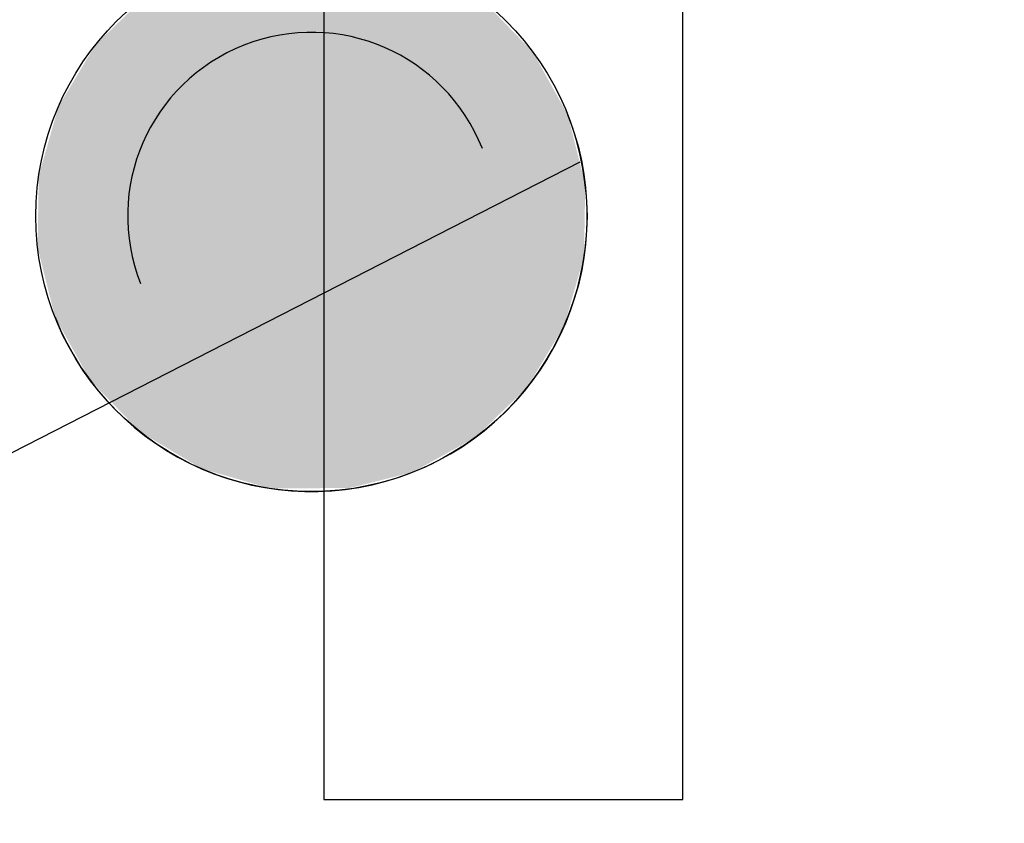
# Model space of a CAD drawing. Header units: inches. Extents: x -33982 to 43451, y -805 to 3628.
# Tile 69 of 256: x 249 to 264, y 173 to 186. Entities that reach past the tile are written whole.
import ezdxf
from ezdxf import colors
from ezdxf.entities.mleader import LeaderData, LeaderLine
from ezdxf.math import Vec2, Vec3

# ---------------------------------------------------------------- set-up
doc = ezdxf.new("R2010")
doc.units = ezdxf.units.IN
doc.header["$MEASUREMENT"] = 0
doc.layers.add('E-ANNO-TEXT', color=2, linetype='Continuous', lineweight=25)
doc.layers.add('E-GRND-CIRC', color=4, linetype='Continuous', lineweight=50)
doc.styles.add('Annotative', font='romans.shx', dxfattribs={"width": 0.8})

msp = doc.modelspace()

# ---------------------------------------------------------------- hatches: boundary and pattern name
at = {"layer": 'E-GRND-CIRC', "lineweight": -3}
msp.add_hatch(color=256, dxfattribs=at).paths.add_polyline_path([(251.9705, 186.9854), (250.9861, 186.4391), (250.1766, 185.6567), (249.5972, 184.6915), (249.2874, 183.6091), (249.2683, 182.4835), (249.5411, 181.3913), (250.0874, 180.4069), (250.8698, 179.5974), (251.835, 179.018), (252.9174, 178.7082), (254.1533, 178.7166), (255.1352, 178.9619), (256.1196, 179.5082), (256.9291, 180.2906), (257.5084, 181.2558), (257.8183, 182.3381), (257.8374, 183.4638), (257.5646, 184.556), (257.0183, 185.5404), (256.2359, 186.3499), (255.2707, 186.9292), (254.1883, 187.2391), (253.0627, 187.2582)], flags=0)

# ---------------------------------------------------------------- linework, layer by layer
msp.add_lwpolyline([(259.3668, 173.8406), (259.3668, 187.4414), (253.7449, 187.4414), (253.7449, 173.8406)], close=True, dxfattribs=at)
at = {"layer": 'E-GRND-CIRC', "lineweight": -3, "elevation": 3449.6543}
msp.add_lwpolyline([(257.755, 183.818), (233.3301, 171.3126, 0.2815015), (226.7989, 160.6312), (226.7989, -54)], format="xyb", dxfattribs=at)
at = {"layer": 'E-GRND-CIRC', "lineweight": -3}
msp.add_circle((253.5528, 182.9736), 4.3125, dxfattribs=at)
for centre, radius, start, end in [((253.5528, 182.9736, -6899.3085), 2.875, 21.52599, 201.52599), ((253.5528, 182.9736, -10348.9628), 4.3125, 201.52599, 21.52599)]:
    msp.add_arc(centre, radius, start, end, dxfattribs=at)

# ---------------------------------------------------------------- leaders
at = {"layer": 'E-ANNO-TEXT', "lineweight": -3}
ml = msp.add_multileader_mtext('Standard', dxfattribs=at)
ml.set_content('P5', color=256, style='Annotative')
ml.set_leader_properties(color=1)
ml.build(insert=Vec2(0, 0))
ml.multileader.update_dxf_attribs({"text_right_attachment_type": 3, "dogleg_length": 0.36, "arrow_head_size": 16, "scale": 128})
ctx = ml.context
ctx.base_point, ctx.scale, ctx.char_height, ctx.arrow_head_size, ctx.landing_gap_size, ctx.plane_origin = Vec3(232.7027, 1404.4507, 3449.6543), 128, 16, 16, 5.76, Vec3(54.4112, 1418.7273, 3449.6543)
ctx.right_attachment = 3
notes = []
notes.append((ctx, [(0, (0, 0, 0), (0, 0), (1, 0), 1, [])]))
ctx.mtext.insert, ctx.mtext.defined_height, ctx.mtext.flow_direction = Vec3(238.4627, 1412.4507, 3449.6543), 47.5929, 5
for ctx, leaders in notes:
    for number, flags, end, landing, length, lines in leaders:
        leader = LeaderData()
        leader.index, (leader.has_last_leader_line, leader.has_dogleg_vector, leader.attachment_direction) = number, flags
        leader.last_leader_point, leader.dogleg_vector, leader.dogleg_length = Vec3(end), Vec3(landing), length
        for number, points, colour, breaks in lines:
            line = LeaderLine()
            line.index, line.vertices, line.color, line.breaks = number, Vec3.list(points), colors.encode_raw_color(colour), breaks
            leader.lines.append(line)
        ctx.leaders.append(leader)

doc.saveas('drawing.dxf')
